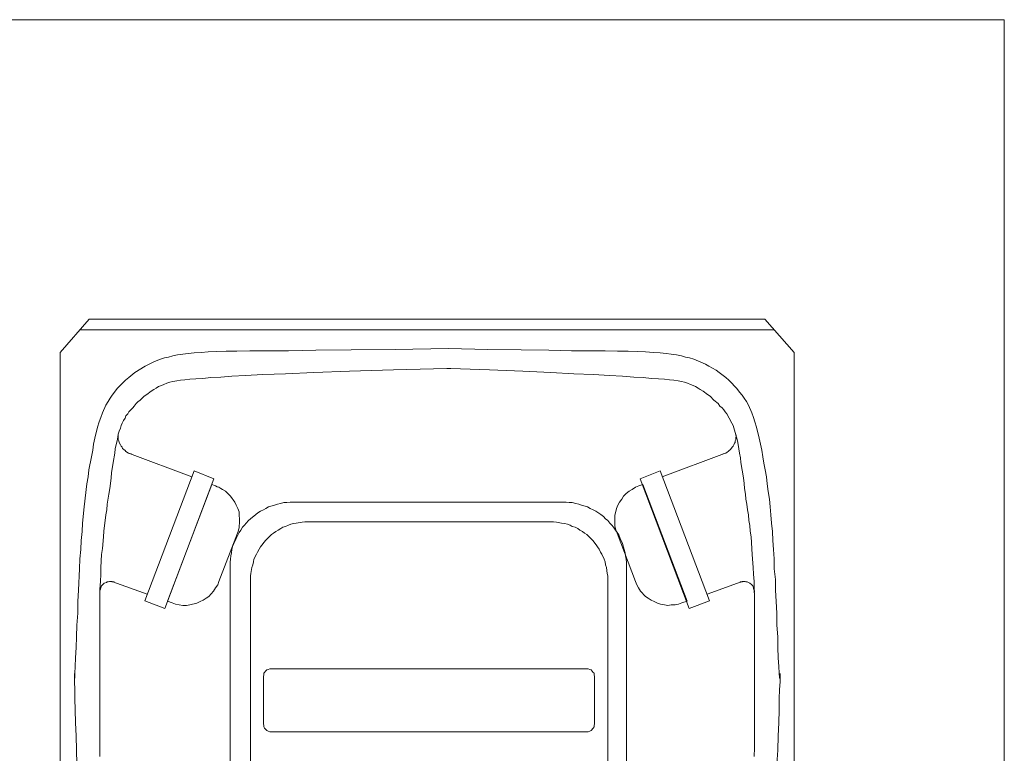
# Model space of a CAD drawing. Header units: inches. Extents: x 1156 to 71303, y -52654 to 51.
# Tile 108 of 151: x 63726 to 63793, y -44261 to -44211. Entities that reach past the tile are written whole.
import ezdxf

# ---------------------------------------------------------------- set-up
doc = ezdxf.new("R2010")
doc.units = ezdxf.units.IN
doc.header["$MEASUREMENT"] = 0
doc.layers.get('0').update_dxf_attribs({"lineweight": 0})
doc.layers.add('A--tabelka rysunku', color=7, linetype='Continuous', lineweight=0)
doc.layers.add('p--kosz śmietnik', color=252, linetype='Continuous', lineweight=0)

# ---------------------------------------------------------------- blocks, each defined once
blk = doc.blocks.new('kosz120L-rzut')
at = {"linetype": 'Continuous'}
for points in [[(-23.616, 2.275), (-23.616, 37.426)], [(26.482, 2.275), (26.482, 37.426)], [(-12.172, 16.836), (-12.172, 35.196)], [(14.879, 35.196), (14.879, 16.836)], [(-10.898, 17.723), (-10.898, 34.263)], [(13.491, 34.263), (13.491, 17.723)], [(-22.501, 29.417), (-22.455, 30.373)], [(25.39, 28.439), (25.345, 30.373)], [(-20.908, 29.258), (-20.886, 29.85)], [(23.775, 18.428), (23.775, 29.85)], [(-22.546, 28.439), (-22.501, 29.417)], [(-20.908, 18.952), (-20.908, 29.258)], [(-22.569, 27.552), (-22.546, 28.439)], [(25.436, 27.552), (25.39, 28.439)], [(-9.988, 27.643), (-9.965, 27.711)], [(-9.988, 24.389), (-9.988, 27.643)], [(-9.965, 27.825), (-9.897, 27.916)], [(-9.965, 27.711), (-9.965, 27.825)], [(-9.897, 27.916), (-9.76, 28.075)], [(-9.76, 28.075), (-9.669, 28.121)], [(-9.669, 28.121), (-9.556, 28.166)], [(-9.556, 28.166), (-9.442, 28.166)], [(-9.442, 28.166), (12.172, 28.166)], [(12.172, 28.166), (12.286, 28.121)], [(12.286, 28.121), (12.377, 28.075)], [(12.377, 28.075), (12.536, 27.916)], [(12.536, 27.916), (12.581, 27.825)], [(12.581, 27.825), (12.581, 27.711)], [(12.581, 27.711), (12.604, 27.643)], [(12.604, 27.643), (12.604, 24.389)], [(-22.592, 26.664), (-22.569, 27.552)], [(25.459, 26.664), (25.436, 27.552)], [(-22.592, 25.914), (-22.592, 26.664)], [(25.481, 25.914), (25.459, 26.664)], [(-22.615, 25.277), (-22.592, 25.914)], [(25.481, 25.277), (25.481, 25.914)], [(-22.66, 24.753), (-22.615, 25.277)], [(25.504, 24.753), (25.481, 25.277)], [(-22.66, 24.185), (-22.66, 24.753)], [(-22.615, 24.458), (-22.66, 24.594)], [(-22.66, 24.594), (-22.66, 24.185)], [(-22.592, 24.162), (-22.615, 24.458)], [(-9.965, 24.276), (-9.988, 24.389)], [(-9.965, 24.162), (-9.965, 24.276)], [(12.604, 24.389), (12.581, 24.276)], [(12.581, 24.276), (12.581, 24.162)], [(25.481, 24.458), (25.504, 24.594)], [(25.481, 24.162), (25.481, 24.458)], [(25.504, 24.185), (25.504, 24.753)], [(25.504, 24.594), (25.504, 24.185)], [(-22.569, 23.707), (-22.592, 24.162)], [(-22.546, 23.115), (-22.569, 23.707)], [(-9.897, 24.116), (-9.965, 24.162)], [(-9.829, 24.025), (-9.897, 24.116)], [(-9.76, 23.934), (-9.829, 24.025)], [(-9.669, 23.912), (-9.76, 23.934)], [(-9.556, 23.866), (-9.669, 23.912)], [(12.172, 23.866), (-9.556, 23.866)], [(12.286, 23.912), (12.172, 23.866)], [(12.377, 23.934), (12.286, 23.912)], [(12.468, 24.025), (12.377, 23.934)], [(12.536, 24.116), (12.468, 24.025)], [(12.581, 24.162), (12.536, 24.116)], [(25.436, 23.115), (25.459, 23.707)], [(25.459, 23.707), (25.481, 24.162)], [(-22.501, 22.41), (-22.546, 23.115)], [(25.39, 22.41), (25.436, 23.115)], [(-22.501, 21.682), (-22.501, 22.41)], [(25.368, 21.682), (25.39, 22.41)], [(-22.455, 20.886), (-22.501, 21.682)], [(25.345, 20.886), (25.368, 21.682)], [(-22.455, 20.067), (-22.455, 20.886)], [(25.277, 20.067), (25.345, 20.886)], [(-22.387, 19.27), (-22.455, 20.067)], [(-16.449, 19.748), (-17.837, 19.225)], [(-13.105, 10.898), (-16.449, 19.748)], [(-15.721, 19.452), (-15.494, 19.498)], [(-15.494, 19.498), (-15.221, 19.498)], [(-15.221, 19.498), (-14.993, 19.543)], [(-14.993, 19.543), (-14.766, 19.498)], [(-14.766, 19.498), (-14.493, 19.452)], [(15.994, 10.898), (19.339, 19.748)], [(17.632, 19.498), (17.154, 19.384)], [(17.86, 19.543), (17.632, 19.498)], [(18.11, 19.543), (17.86, 19.543)], [(18.36, 19.498), (18.11, 19.543)], [(18.611, 19.452), (18.36, 19.498)], [(19.339, 19.748), (20.704, 19.225)], [(25.277, 19.27), (25.277, 20.067)], [(-22.364, 18.497), (-22.387, 19.27)], [(-20.886, 18.428), (-20.908, 18.952)], [(-17.837, 19.225), (-14.47, 10.352)], [(-16.313, 19.248), (-15.949, 19.361)], [(-13.287, 11.285), (-16.313, 19.248)], [(-15.949, 19.361), (-15.721, 19.452)], [(-15.949, 19.361), (-15.949, 19.361)], [(-14.493, 19.452), (-14.288, 19.384)], [(-14.288, 19.384), (-14.06, 19.27)], [(-14.06, 19.27), (-13.855, 19.179)], [(-13.855, 19.179), (-13.651, 19.043)], [(-13.651, 19.043), (-13.469, 18.929)], [(-13.469, 18.929), (-13.127, 18.565)], [(16.131, 11.285), (19.157, 19.248)], [(16.335, 18.929), (16.176, 18.747)], [(16.517, 19.043), (16.335, 18.929)], [(16.722, 19.179), (16.517, 19.043)], [(16.927, 19.27), (16.722, 19.179)], [(17.154, 19.384), (16.927, 19.27)], [(20.704, 19.225), (17.336, 10.352)], [(18.838, 19.361), (18.611, 19.452)], [(19.157, 19.248), (18.838, 19.361)], [(18.838, 19.361), (18.838, 19.361)], [(25.231, 18.497), (25.277, 19.27)], [(-22.342, 17.769), (-22.364, 18.497)], [(-20.908, 18.656), (-20.908, 18.542)], [(-20.908, 18.656), (-20.908, 18.542)], [(-20.908, 18.542), (-20.886, 18.451)], [(-20.908, 18.542), (-20.886, 18.451)], [(-20.886, 18.451), (-20.84, 18.406)], [(-20.886, 18.451), (-20.84, 18.406)], [(-20.886, 17.905), (-20.886, 18.428)], [(-20.84, 18.406), (-20.84, 18.337)], [(-20.84, 18.406), (-20.84, 18.337)], [(-20.84, 18.337), (-20.795, 18.201)], [(-20.84, 18.337), (-20.795, 18.201)], [(-20.795, 18.201), (-20.704, 18.11)], [(-20.795, 18.201), (-20.704, 18.11)], [(-17.678, 18.77), (-19.998, 17.928)], [(-13.127, 18.565), (-12.991, 18.337)], [(-12.991, 18.337), (-12.877, 18.133)], [(15.88, 18.337), (15.721, 18.133)], [(16.017, 18.565), (15.88, 18.337)], [(16.176, 18.747), (16.017, 18.565)], [(20.544, 18.77), (22.888, 17.928)], [(23.479, 18.019), (23.661, 18.201)], [(23.479, 18.019), (23.661, 18.201)], [(23.661, 18.201), (23.707, 18.337)], [(23.661, 18.201), (23.707, 18.337)], [(23.707, 18.337), (23.73, 18.406)], [(23.707, 18.337), (23.73, 18.406)], [(23.73, 18.451), (23.775, 18.542)], [(23.73, 18.451), (23.775, 18.542)], [(23.73, 18.406), (23.73, 18.451)], [(23.73, 18.406), (23.73, 18.451)], [(23.73, 17.905), (23.775, 18.428)], [(23.775, 18.542), (23.775, 18.656)], [(23.775, 18.542), (23.775, 18.656)], [(25.163, 17.041), (25.231, 18.497)], [(-22.273, 17.041), (-22.342, 17.769)], [(-20.84, 17.405), (-20.886, 17.905)], [(-20.704, 18.11), (-20.59, 18.019)], [(-20.704, 18.11), (-20.59, 18.019)], [(-20.59, 18.019), (-20.408, 17.928)], [(-20.59, 18.019), (-20.408, 17.928)], [(-20.408, 17.928), (-20.317, 17.928)], [(-20.408, 17.928), (-20.317, 17.928)], [(-20.317, 17.928), (-20.271, 17.905)], [(-20.317, 17.928), (-20.271, 17.905)], [(-20.271, 17.905), (-20.089, 17.905)], [(-20.271, 17.905), (-20.089, 17.905)], [(-20.089, 17.905), (-20.067, 17.928)], [(-20.089, 17.905), (-20.067, 17.928)], [(-20.067, 17.928), (-19.953, 17.928)], [(-20.067, 17.928), (-19.953, 17.928)], [(-19.953, 17.928), (-19.907, 17.973)], [(-19.953, 17.928), (-19.907, 17.973)], [(-12.877, 18.133), (-12.786, 17.905)], [(-12.786, 17.905), (-12.786, 17.905)], [(-12.786, 17.905), (-11.535, 14.606)], [(-10.898, 17.723), (-10.898, 17.518)], [(-10.898, 17.723), (-10.898, 17.518)], [(-10.898, 17.518), (-10.852, 17.359)], [(-10.898, 17.518), (-10.852, 17.359)], [(13.469, 17.359), (13.491, 17.518)], [(13.469, 17.359), (13.491, 17.518)], [(13.491, 17.518), (13.491, 17.723)], [(13.491, 17.518), (13.491, 17.723)], [(15.653, 17.905), (14.379, 14.606)], [(15.653, 17.905), (15.63, 17.905)], [(15.721, 18.133), (15.653, 17.905)], [(22.774, 17.973), (22.797, 17.928)], [(22.774, 17.973), (22.797, 17.928)], [(22.797, 17.928), (22.933, 17.928)], [(22.797, 17.928), (22.933, 17.928)], [(22.933, 17.928), (22.956, 17.905)], [(22.933, 17.928), (22.956, 17.905)], [(22.956, 17.905), (23.115, 17.905)], [(22.956, 17.905), (23.115, 17.905)], [(23.115, 17.905), (23.206, 17.928)], [(23.115, 17.905), (23.206, 17.928)], [(23.206, 17.928), (23.275, 17.928)], [(23.206, 17.928), (23.275, 17.928)], [(23.275, 17.928), (23.32, 17.973)], [(23.275, 17.928), (23.32, 17.973)], [(23.32, 17.973), (23.479, 18.019)], [(23.32, 17.973), (23.479, 18.019)], [(23.707, 17.405), (23.73, 17.905)], [(-22.251, 16.358), (-22.273, 17.041)], [(-20.817, 16.95), (-20.84, 17.405)], [(-20.749, 16.062), (-20.817, 16.95)], [(-12.172, 16.836), (-12.172, 16.586)], [(-12.172, 16.836), (-12.172, 16.586)], [(-10.852, 17.359), (-10.807, 16.95)], [(-10.852, 17.359), (-10.807, 16.95)], [(-10.807, 16.95), (-10.739, 16.768)], [(-10.807, 16.95), (-10.739, 16.768)], [(13.332, 16.768), (13.4, 16.95)], [(13.332, 16.768), (13.4, 16.95)], [(13.4, 16.95), (13.469, 17.359)], [(13.4, 16.95), (13.469, 17.359)], [(14.879, 16.586), (14.879, 16.836)], [(14.879, 16.586), (14.879, 16.836)], [(23.661, 16.062), (23.707, 16.95)], [(23.707, 16.95), (23.707, 17.405)], [(25.14, 16.358), (25.163, 17.041)], [(-22.205, 15.721), (-22.251, 16.358)], [(-12.172, 16.586), (-12.149, 16.381)], [(-12.172, 16.586), (-12.149, 16.381)], [(-12.149, 16.381), (-12.104, 16.153)], [(-12.149, 16.381), (-12.104, 16.153)], [(-12.104, 16.153), (-12.081, 15.949)], [(-12.104, 16.153), (-12.081, 15.949)], [(-10.739, 16.768), (-10.716, 16.563)], [(-10.739, 16.768), (-10.716, 16.563)], [(-10.716, 16.563), (-10.648, 16.381)], [(-10.716, 16.563), (-10.648, 16.381)], [(-10.648, 16.381), (-10.488, 16.04)], [(-10.648, 16.381), (-10.488, 16.04)], [(13.082, 16.04), (13.264, 16.381)], [(13.082, 16.04), (13.264, 16.381)], [(13.264, 16.381), (13.287, 16.563)], [(13.264, 16.381), (13.287, 16.563)], [(13.287, 16.563), (13.332, 16.768)], [(13.287, 16.563), (13.332, 16.768)], [(14.788, 15.949), (14.834, 16.153)], [(14.788, 15.949), (14.834, 16.153)], [(14.834, 16.153), (14.857, 16.381)], [(14.834, 16.153), (14.857, 16.381)], [(14.857, 16.381), (14.879, 16.586)], [(14.857, 16.381), (14.879, 16.586)], [(25.072, 15.721), (25.14, 16.358)], [(-22.182, 15.107), (-22.205, 15.721)], [(-20.681, 14.857), (-20.749, 16.062)], [(-12.081, 15.949), (-12.013, 15.721)], [(-12.081, 15.949), (-12.013, 15.721)], [(-12.013, 15.721), (-11.899, 15.312)], [(-12.013, 15.721), (-11.899, 15.312)], [(-10.488, 16.04), (-10.397, 15.903)], [(-10.488, 16.04), (-10.397, 15.903)], [(-10.397, 15.903), (-10.306, 15.698)], [(-10.397, 15.903), (-10.306, 15.698)], [(-10.306, 15.698), (-10.193, 15.539)], [(-10.306, 15.698), (-10.193, 15.539)], [(-10.193, 15.539), (-10.102, 15.403)], [(-10.193, 15.539), (-10.102, 15.403)], [(12.468, 15.107), (12.809, 15.539)], [(12.468, 15.107), (12.809, 15.539)], [(12.809, 15.539), (12.9, 15.698)], [(12.809, 15.539), (12.9, 15.698)], [(12.9, 15.698), (13.014, 15.903)], [(12.9, 15.698), (13.014, 15.903)], [(13.014, 15.903), (13.082, 16.04)], [(13.014, 15.903), (13.082, 16.04)], [(14.629, 15.312), (14.72, 15.516)], [(14.629, 15.312), (14.72, 15.516)], [(14.72, 15.516), (14.766, 15.721)], [(14.72, 15.516), (14.766, 15.721)], [(14.766, 15.721), (14.788, 15.949)], [(14.766, 15.721), (14.788, 15.949)], [(23.525, 14.857), (23.593, 15.653)], [(23.593, 15.653), (23.661, 16.062)], [(25.049, 15.107), (25.072, 15.721)], [(-22.137, 14.493), (-22.182, 15.107)], [(-20.613, 14.47), (-20.681, 14.857)], [(-11.899, 15.312), (-11.74, 14.97)], [(-11.899, 15.312), (-11.74, 14.97)], [(-11.74, 14.97), (-11.649, 14.72)], [(-11.74, 14.97), (-11.649, 14.72)], [(-10.102, 15.403), (-9.874, 15.107)], [(-10.102, 15.403), (-9.874, 15.107)], [(-9.874, 15.107), (-9.465, 14.697)], [(-9.874, 15.107), (-9.465, 14.697)], [(12.058, 14.697), (12.468, 15.107)], [(12.058, 14.697), (12.468, 15.107)], [(14.265, 14.561), (14.47, 14.97)], [(14.265, 14.561), (14.47, 14.97)], [(14.47, 14.97), (14.538, 15.13)], [(14.47, 14.97), (14.538, 15.13)], [(14.538, 15.13), (14.629, 15.312)], [(14.538, 15.13), (14.629, 15.312)], [(23.502, 14.47), (23.525, 14.857)], [(24.981, 14.493), (25.049, 15.107)], [(-22.069, 13.924), (-22.137, 14.493)], [(-20.59, 14.083), (-20.613, 14.47)], [(-11.649, 14.72), (-11.535, 14.561)], [(-11.649, 14.72), (-11.535, 14.561)], [(-11.535, 14.606), (-11.535, 14.606)], [(-11.535, 14.606), (-11.444, 14.379)], [(-11.535, 14.561), (-11.421, 14.402)], [(-11.535, 14.561), (-11.421, 14.402)], [(-11.444, 14.379), (-11.376, 14.129)], [(-11.421, 14.402), (-11.285, 14.197)], [(-11.421, 14.402), (-11.285, 14.197)], [(-11.376, 14.129), (-11.376, 13.4)], [(-11.285, 14.197), (-11.171, 14.06)], [(-11.285, 14.197), (-11.171, 14.06)], [(-9.465, 14.697), (-9.305, 14.606)], [(-9.465, 14.697), (-9.305, 14.606)], [(-9.305, 14.606), (-9.169, 14.493)], [(-9.305, 14.606), (-9.169, 14.493)], [(-9.169, 14.493), (-8.987, 14.402)], [(-9.169, 14.493), (-8.987, 14.402)], [(-8.987, 14.402), (-8.85, 14.288)], [(-8.987, 14.402), (-8.85, 14.288)], [(-8.85, 14.288), (-8.668, 14.197)], [(-8.85, 14.288), (-8.668, 14.197)], [(-8.668, 14.197), (-8.463, 14.151)], [(-8.668, 14.197), (-8.463, 14.151)], [(-8.463, 14.151), (-8.327, 14.06)], [(-8.463, 14.151), (-8.327, 14.06)], [(10.898, 14.06), (11.103, 14.151)], [(10.898, 14.06), (11.103, 14.151)], [(11.103, 14.151), (11.285, 14.197)], [(11.103, 14.151), (11.285, 14.197)], [(11.285, 14.197), (11.421, 14.288)], [(11.285, 14.197), (11.421, 14.288)], [(11.421, 14.288), (11.603, 14.402)], [(11.421, 14.288), (11.603, 14.402)], [(11.603, 14.402), (11.762, 14.493)], [(11.603, 14.402), (11.762, 14.493)], [(11.762, 14.493), (11.922, 14.606)], [(11.762, 14.493), (11.922, 14.606)], [(11.922, 14.606), (12.058, 14.697)], [(11.922, 14.606), (12.058, 14.697)], [(13.901, 14.06), (14.038, 14.197)], [(13.901, 14.06), (14.038, 14.197)], [(14.038, 14.197), (14.151, 14.402)], [(14.038, 14.197), (14.151, 14.402)], [(14.151, 14.402), (14.265, 14.561)], [(14.151, 14.402), (14.265, 14.561)], [(14.265, 14.151), (14.242, 13.878)], [(14.311, 14.379), (14.265, 14.242)], [(14.265, 14.242), (14.265, 14.151)], [(14.333, 14.493), (14.311, 14.379)], [(14.379, 14.606), (14.333, 14.493)], [(14.379, 14.606), (14.379, 14.606)], [(23.457, 14.083), (23.502, 14.47)], [(24.958, 13.924), (24.981, 14.493)], [(-22.023, 13.355), (-22.069, 13.924)], [(-20.522, 13.742), (-20.59, 14.083)], [(-20.499, 13.355), (-20.522, 13.742)], [(-11.171, 14.06), (-11.034, 13.924)], [(-11.171, 14.06), (-11.034, 13.924)], [(-11.034, 13.924), (-10.898, 13.742)], [(-11.034, 13.924), (-10.898, 13.742)], [(-10.898, 13.742), (-10.739, 13.628)], [(-10.898, 13.742), (-10.739, 13.628)], [(-10.739, 13.628), (-10.602, 13.469)], [(-10.739, 13.628), (-10.602, 13.469)], [(-10.602, 13.469), (-10.42, 13.332)], [(-10.602, 13.469), (-10.42, 13.332)], [(-8.327, 14.06), (-8.145, 13.992)], [(-8.327, 14.06), (-8.145, 13.992)], [(-8.145, 13.992), (-7.94, 13.947)], [(-8.145, 13.992), (-7.94, 13.947)], [(-7.94, 13.947), (-7.735, 13.924)], [(-7.94, 13.947), (-7.735, 13.924)], [(-7.735, 13.924), (-7.394, 13.855)], [(-7.735, 13.924), (-7.394, 13.855)], [(-7.394, 13.855), (-7.189, 13.833)], [(-7.394, 13.855), (-7.189, 13.833)], [(-7.189, 13.833), (-6.985, 13.833)], [(-7.189, 13.833), (-6.985, 13.833)], [(9.578, 13.833), (-6.985, 13.833)], [(9.578, 13.833), (9.783, 13.833)], [(9.578, 13.833), (9.783, 13.833)], [(9.783, 13.833), (9.965, 13.855)], [(9.783, 13.833), (9.965, 13.855)], [(9.965, 13.855), (10.375, 13.924)], [(9.965, 13.855), (10.375, 13.924)], [(10.375, 13.924), (10.557, 13.947)], [(10.375, 13.924), (10.557, 13.947)], [(10.557, 13.947), (10.739, 13.992)], [(10.557, 13.947), (10.739, 13.992)], [(10.739, 13.992), (10.898, 14.06)], [(10.739, 13.992), (10.898, 14.06)], [(13.127, 13.332), (13.491, 13.628)], [(13.127, 13.332), (13.491, 13.628)], [(13.491, 13.628), (13.628, 13.742)], [(13.491, 13.628), (13.628, 13.742)], [(13.628, 13.742), (13.787, 13.924)], [(13.628, 13.742), (13.787, 13.924)], [(13.787, 13.924), (13.901, 14.06)], [(13.787, 13.924), (13.901, 14.06)], [(14.242, 13.878), (14.242, 13.628)], [(14.242, 13.628), (14.265, 13.4)], [(23.366, 13.355), (23.411, 13.742)], [(23.411, 13.742), (23.457, 14.083)], [(24.844, 12.809), (24.958, 13.924)], [(-21.978, 12.809), (-22.023, 13.355)], [(-21.932, 12.286), (-21.978, 12.809)], [(-20.431, 13.014), (-20.499, 13.355)], [(-20.385, 12.627), (-20.431, 13.014)], [(-11.489, 12.923), (-11.58, 12.695)], [(-11.376, 13.4), (-11.489, 12.923)], [(-10.42, 13.332), (-10.079, 13.105)], [(-10.42, 13.332), (-10.079, 13.105)], [(-10.079, 13.105), (-9.897, 13.014)], [(-10.079, 13.105), (-9.897, 13.014)], [(-9.897, 13.014), (-9.692, 12.923)], [(-9.897, 13.014), (-9.692, 12.923)], [(-9.692, 12.923), (-9.51, 12.809)], [(-9.692, 12.923), (-9.51, 12.809)], [(-9.51, 12.809), (-9.1, 12.695)], [(-9.51, 12.809), (-9.1, 12.695)], [(11.853, 12.695), (12.263, 12.809)], [(11.853, 12.695), (12.263, 12.809)], [(12.263, 12.809), (12.445, 12.923)], [(12.263, 12.809), (12.445, 12.923)], [(12.445, 12.923), (12.604, 13.014)], [(12.445, 12.923), (12.604, 13.014)], [(12.604, 13.014), (12.809, 13.105)], [(12.604, 13.014), (12.809, 13.105)], [(12.809, 13.105), (12.991, 13.218)], [(12.809, 13.105), (12.991, 13.218)], [(12.991, 13.218), (13.127, 13.332)], [(12.991, 13.218), (13.127, 13.332)], [(14.265, 13.4), (14.265, 13.15)], [(14.265, 13.15), (14.356, 12.923)], [(14.356, 12.923), (14.47, 12.695)], [(23.275, 12.627), (23.297, 13.014)], [(23.297, 13.014), (23.366, 13.355)], [(24.662, 11.239), (24.844, 12.809)], [(-21.841, 11.762), (-21.932, 12.286)], [(-20.317, 12.286), (-20.385, 12.627)], [(-20.294, 11.944), (-20.317, 12.286)], [(-11.853, 12.286), (-11.967, 12.081)], [(-11.694, 12.49), (-11.853, 12.286)], [(-11.58, 12.695), (-11.694, 12.49)], [(-9.1, 12.695), (-8.918, 12.627)], [(-9.1, 12.695), (-8.918, 12.627)], [(-8.918, 12.627), (-8.714, 12.581)], [(-8.918, 12.627), (-8.714, 12.581)], [(-8.714, 12.581), (-8.463, 12.513)], [(-8.714, 12.581), (-8.463, 12.513)], [(-8.463, 12.513), (-8.259, 12.513)], [(-8.463, 12.513), (-8.259, 12.513)], [(-8.259, 12.513), (-8.054, 12.49)], [(-8.259, 12.513), (-8.054, 12.49)], [(-8.054, 12.49), (-7.826, 12.49)], [(-8.054, 12.49), (-7.826, 12.49)], [(10.579, 12.49), (-7.826, 12.49)], [(10.579, 12.49), (10.784, 12.49)], [(10.579, 12.49), (10.784, 12.49)], [(10.784, 12.49), (11.012, 12.513)], [(10.784, 12.49), (11.012, 12.513)], [(11.012, 12.513), (11.216, 12.513)], [(11.012, 12.513), (11.216, 12.513)], [(11.216, 12.513), (11.444, 12.581)], [(11.216, 12.513), (11.444, 12.581)], [(11.444, 12.581), (11.649, 12.627)], [(11.444, 12.581), (11.649, 12.627)], [(11.649, 12.627), (11.853, 12.695)], [(11.649, 12.627), (11.853, 12.695)], [(14.47, 12.695), (14.561, 12.49)], [(14.561, 12.49), (14.857, 12.081)], [(23.161, 11.944), (23.275, 12.627)], [(-21.773, 11.239), (-21.841, 11.762)], [(-20.226, 11.558), (-20.294, 11.944)], [(-20.203, 11.216), (-20.226, 11.558)], [(-12.786, 11.467), (-13.014, 11.376)], [(-12.559, 11.626), (-12.786, 11.467)], [(-12.354, 11.74), (-12.559, 11.626)], [(-12.149, 11.899), (-12.354, 11.74)], [(-11.967, 12.081), (-12.149, 11.899)], [(14.857, 12.081), (15.198, 11.74)], [(15.198, 11.74), (15.403, 11.626)], [(15.403, 11.626), (15.516, 11.558)], [(15.516, 11.558), (15.653, 11.467)], [(15.653, 11.467), (15.767, 11.444)], [(15.767, 11.444), (15.88, 11.376)], [(23.047, 11.216), (23.092, 11.558)], [(23.092, 11.558), (23.161, 11.944)], [(-21.727, 10.761), (-21.773, 11.239)], [(-21.636, 10.284), (-21.727, 10.761)], [(-20.158, 10.83), (-20.203, 11.216)], [(-19.976, 9.783), (-20.158, 10.83)], [(-14.606, 10.761), (-18.861, 9.169)], [(-14.47, 10.352), (-13.105, 10.898)], [(-13.014, 11.376), (-13.287, 11.285)], [(-13.014, 11.376), (-13.014, 11.376)], [(15.88, 11.376), (16.131, 11.285)], [(15.88, 11.376), (15.88, 11.376)], [(17.336, 10.352), (15.994, 10.898)], [(17.496, 10.761), (21.75, 9.169)], [(22.979, 10.488), (23.001, 10.83)], [(23.001, 10.83), (23.047, 11.216)], [(24.526, 10.284), (24.571, 10.761)], [(24.571, 10.761), (24.662, 11.239)], [(-21.545, 9.829), (-21.636, 10.284)], [(22.865, 9.783), (22.979, 10.488)], [(24.344, 9.396), (24.526, 10.284)], [(-21.477, 9.396), (-21.545, 9.829)], [(-19.953, 9.465), (-19.976, 9.783)], [(-19.885, 9.146), (-19.953, 9.465)], [(22.751, 9.146), (22.865, 9.783)], [(-21.409, 8.941), (-21.477, 9.396)], [(-21.227, 8.122), (-21.409, 8.941)], [(-19.839, 8.85), (-19.885, 9.146)], [(-19.794, 8.554), (-19.839, 8.85)], [(-19.27, 8.896), (-19.384, 8.736)], [(-19.27, 8.896), (-19.384, 8.736)], [(-19.179, 8.964), (-19.27, 8.896)], [(-19.179, 8.964), (-19.27, 8.896)], [(-19.111, 9.032), (-19.179, 8.964)], [(-19.111, 9.032), (-19.179, 8.964)], [(-19.043, 9.078), (-19.111, 9.032)], [(-19.043, 9.078), (-19.111, 9.032)], [(-18.952, 9.146), (-19.043, 9.078)], [(-18.952, 9.146), (-19.043, 9.078)], [(-18.861, 9.169), (-18.952, 9.146)], [(-18.861, 9.169), (-18.952, 9.146)], [(-18.747, 9.191), (-18.861, 9.169)], [(-18.747, 9.191), (-18.861, 9.169)], [(21.727, 9.169), (21.614, 9.191)], [(21.727, 9.169), (21.614, 9.191)], [(21.818, 9.146), (21.727, 9.169)], [(21.818, 9.146), (21.727, 9.169)], [(22, 9.032), (21.818, 9.146)], [(22, 9.032), (21.818, 9.146)], [(22.046, 8.964), (22, 9.032)], [(22.046, 8.964), (22, 9.032)], [(22.137, 8.896), (22.046, 8.964)], [(22.137, 8.896), (22.046, 8.964)], [(22.228, 8.827), (22.137, 8.896)], [(22.228, 8.827), (22.137, 8.896)], [(22.251, 8.736), (22.228, 8.827)], [(22.251, 8.736), (22.228, 8.827)], [(22.66, 8.554), (22.728, 8.85)], [(22.728, 8.85), (22.751, 9.146)], [(24.207, 8.532), (24.253, 8.941)], [(24.253, 8.941), (24.344, 9.396)], [(-21.045, 7.371), (-21.227, 8.122)], [(-19.748, 8.304), (-19.794, 8.554)], [(-19.68, 8.054), (-19.748, 8.304)], [(-19.634, 8.099), (-19.657, 7.986)], [(-19.634, 8.099), (-19.657, 7.986)], [(-19.589, 8.304), (-19.634, 8.213)], [(-19.589, 8.304), (-19.634, 8.213)], [(-19.634, 8.213), (-19.634, 8.099)], [(-19.634, 8.213), (-19.634, 8.099)], [(-19.543, 8.463), (-19.589, 8.418)], [(-19.543, 8.463), (-19.589, 8.418)], [(-19.589, 8.418), (-19.589, 8.304)], [(-19.589, 8.418), (-19.589, 8.304)], [(-19.498, 8.577), (-19.543, 8.463)], [(-19.498, 8.577), (-19.543, 8.463)], [(-19.452, 8.668), (-19.498, 8.577)], [(-19.452, 8.668), (-19.498, 8.577)], [(-19.384, 8.736), (-19.452, 8.668)], [(-19.384, 8.736), (-19.452, 8.668)], [(22.319, 8.668), (22.251, 8.736)], [(22.319, 8.668), (22.251, 8.736)], [(22.364, 8.577), (22.319, 8.668)], [(22.364, 8.577), (22.319, 8.668)], [(22.455, 8.418), (22.364, 8.577)], [(22.455, 8.418), (22.364, 8.577)], [(22.478, 8.304), (22.455, 8.418)], [(22.478, 8.304), (22.455, 8.418)], [(22.524, 8.213), (22.478, 8.304)], [(22.524, 8.213), (22.478, 8.304)], [(22.524, 7.849), (22.524, 8.213)], [(22.524, 7.849), (22.524, 8.213)], [(22.546, 8.054), (22.592, 8.304)], [(22.592, 8.304), (22.66, 8.554)], [(23.934, 7.371), (24.116, 8.122)], [(24.116, 8.122), (24.207, 8.532)], [(-19.452, 7.258), (-19.68, 8.054)], [(-19.657, 7.986), (-19.657, 7.94)], [(-19.657, 7.986), (-19.657, 7.94)], [(-19.657, 7.94), (-19.634, 7.917)], [(-19.657, 7.94), (-19.634, 7.917)], [(-19.634, 7.917), (-19.634, 7.849)], [(-19.634, 7.917), (-19.634, 7.849)], [(22.319, 7.258), (22.364, 7.44)], [(22.364, 7.44), (22.455, 7.644)], [(22.455, 7.644), (22.524, 7.849)], [(22.524, 7.849), (22.546, 8.054)], [(-20.931, 7.007), (-21.045, 7.371)], [(-20.84, 6.712), (-20.931, 7.007)], [(-19.361, 7.098), (-19.452, 7.258)], [(-19.179, 6.757), (-19.361, 7.098)], [(-19.02, 6.461), (-19.179, 6.757)], [(22, 6.598), (22.046, 6.757)], [(22.046, 6.757), (22.16, 6.916)], [(22.16, 6.916), (22.251, 7.098)], [(22.251, 7.098), (22.319, 7.258)], [(23.707, 6.712), (23.821, 7.007)], [(23.821, 7.007), (23.934, 7.371)], [(-20.726, 6.393), (-20.84, 6.712)], [(-20.499, 5.87), (-20.726, 6.393)], [(-18.906, 6.325), (-19.02, 6.461)], [(-18.815, 6.188), (-18.906, 6.325)], [(-18.702, 6.052), (-18.815, 6.188)], [(-18.542, 5.938), (-18.702, 6.052)], [(21.432, 5.938), (21.523, 6.052)], [(21.523, 6.052), (21.796, 6.325)], [(21.796, 6.325), (21.864, 6.461)], [(21.864, 6.461), (22, 6.598)], [(23.366, 5.87), (23.593, 6.393)], [(23.593, 6.393), (23.707, 6.712)], [(-20.362, 5.62), (-20.499, 5.87)], [(-20.203, 5.392), (-20.362, 5.62)], [(-20.067, 5.187), (-20.203, 5.392)], [(-18.428, 5.756), (-18.542, 5.938)], [(-18.133, 5.529), (-18.428, 5.756)], [(-17.882, 5.256), (-18.133, 5.529)], [(20.749, 5.256), (20.886, 5.392)], [(20.886, 5.392), (21.022, 5.529)], [(21.022, 5.529), (21.181, 5.642)], [(21.181, 5.642), (21.295, 5.756)], [(21.295, 5.756), (21.432, 5.938)], [(22.933, 5.187), (23.07, 5.392)], [(23.07, 5.392), (23.206, 5.62)], [(23.206, 5.62), (23.366, 5.87)], [(-19.885, 4.983), (-20.067, 5.187)], [(-19.703, 4.732), (-19.885, 4.983)], [(-19.543, 4.573), (-19.703, 4.732)], [(-17.7, 5.142), (-17.882, 5.256)], [(-17.405, 4.914), (-17.7, 5.142)], [(-17.2, 4.801), (-17.405, 4.914)], [(-17.063, 4.71), (-17.2, 4.801)], [(-16.881, 4.596), (-17.063, 4.71)], [(19.771, 4.596), (19.93, 4.71)], [(19.93, 4.71), (20.089, 4.801)], [(20.089, 4.801), (20.271, 4.914)], [(20.271, 4.914), (20.567, 5.142)], [(20.567, 5.142), (20.749, 5.256)], [(22.023, 4.163), (22.592, 4.732)], [(22.592, 4.732), (22.774, 4.983)], [(22.774, 4.983), (22.933, 5.187)], [(-19.361, 4.368), (-19.543, 4.573)], [(-19.157, 4.163), (-19.361, 4.368)], [(-18.952, 3.981), (-19.157, 4.163)], [(-16.722, 4.527), (-16.881, 4.596)], [(-16.54, 4.459), (-16.722, 4.527)], [(-16.335, 4.368), (-16.54, 4.459)], [(-16.131, 4.3), (-16.335, 4.368)], [(-15.926, 4.254), (-16.131, 4.3)], [(-15.698, 4.209), (-15.926, 4.254)], [(-15.403, 4.163), (-15.698, 4.209)], [(-15.107, 4.141), (-15.403, 4.163)], [(-14.766, 4.095), (-15.107, 4.141)], [(-14.356, 4.072), (-14.766, 4.095)], [(-13.878, 4.05), (-14.356, 4.072)], [(-13.309, 3.981), (-13.878, 4.05)], [(16.199, 3.981), (16.745, 4.05)], [(16.745, 4.05), (17.223, 4.072)], [(17.223, 4.072), (17.632, 4.095)], [(17.632, 4.095), (17.973, 4.141)], [(17.973, 4.141), (18.269, 4.163)], [(18.269, 4.163), (18.519, 4.209)], [(18.519, 4.209), (18.793, 4.254)], [(18.793, 4.254), (18.997, 4.3)], [(18.997, 4.3), (19.202, 4.368)], [(19.202, 4.368), (19.407, 4.459)], [(19.407, 4.459), (19.566, 4.527)], [(19.566, 4.527), (19.771, 4.596)], [(21.796, 3.981), (22.023, 4.163)], [(-18.497, 3.64), (-18.952, 3.981)], [(-18.292, 3.481), (-18.497, 3.64)], [(-18.042, 3.344), (-18.292, 3.481)], [(-12.672, 3.959), (-13.309, 3.981)], [(-11.899, 3.89), (-12.672, 3.959)], [(-11.012, 3.845), (-11.899, 3.89)], [(-9.92, 3.777), (-11.012, 3.845)], [(-8.577, 3.731), (-9.92, 3.777)], [(-7.007, 3.64), (-8.577, 3.731)], [(-5.096, 3.549), (-7.007, 3.64)], [(-2.821, 3.458), (-5.096, 3.549)], [(-0.182, 3.367), (-2.821, 3.458)], [(-0.182, 3.367), (0.091, 3.367)], [(0.091, 3.367), (3.731, 3.458)], [(3.731, 3.458), (6.734, 3.549)], [(6.734, 3.549), (9.169, 3.64)], [(9.169, 3.64), (11.103, 3.731)], [(11.103, 3.731), (12.65, 3.777)], [(12.65, 3.777), (13.833, 3.845)], [(13.833, 3.845), (14.766, 3.89)], [(14.766, 3.89), (15.516, 3.959)], [(15.516, 3.959), (16.199, 3.981)], [(20.681, 3.208), (21.386, 3.64)], [(21.386, 3.64), (21.796, 3.981)], [(-17.791, 3.208), (-18.042, 3.344)], [(-17.564, 3.071), (-17.791, 3.208)], [(-16.768, 2.73), (-17.564, 3.071)], [(-16.472, 2.639), (-16.768, 2.73)], [(19.361, 2.639), (19.634, 2.73)], [(19.634, 2.73), (19.93, 2.844)], [(19.93, 2.844), (20.18, 2.958)], [(20.18, 2.958), (20.408, 3.071)], [(20.408, 3.071), (20.681, 3.208)], [(-21.614, 0), (-23.616, 2.275)], [(-16.199, 2.594), (-16.472, 2.639)], [(-15.926, 2.503), (-16.199, 2.594)], [(-15.585, 2.434), (-15.926, 2.503)], [(-15.221, 2.389), (-15.585, 2.434)], [(-14.879, 2.343), (-15.221, 2.389)], [(-14.47, 2.298), (-14.879, 2.343)], [(-14.015, 2.275), (-14.47, 2.298)], [(-13.469, 2.23), (-14.015, 2.275)], [(-12.923, 2.207), (-13.469, 2.23)], [(-12.286, 2.184), (-12.923, 2.207)], [(-11.558, 2.184), (-12.286, 2.184)], [(-10.716, 2.161), (-11.558, 2.184)], [(-9.692, 2.161), (-10.716, 2.161)], [(-8.418, 2.161), (-9.692, 2.161)], [(-6.871, 2.116), (-8.418, 2.161)], [(-4.983, 2.093), (-6.871, 2.116)], [(-2.707, 2.07), (-4.983, 2.093)], [(-0.023, 2.002), (-2.707, 2.07)], [(-0.023, 2.002), (3.617, 2.07)], [(3.617, 2.07), (6.621, 2.093)], [(6.621, 2.093), (9.032, 2.116)], [(9.032, 2.116), (10.898, 2.161)], [(10.898, 2.161), (13.537, 2.161)], [(13.537, 2.161), (14.424, 2.184)], [(14.424, 2.184), (15.152, 2.184)], [(15.152, 2.184), (15.789, 2.207)], [(15.789, 2.207), (16.381, 2.23)], [(16.381, 2.23), (16.859, 2.275)], [(16.859, 2.275), (17.336, 2.298)], [(17.336, 2.298), (17.746, 2.343)], [(17.746, 2.343), (18.11, 2.389)], [(18.11, 2.389), (18.474, 2.434)], [(18.474, 2.434), (18.793, 2.503)], [(18.793, 2.503), (19.088, 2.594)], [(19.088, 2.594), (19.361, 2.639)], [(24.503, 0), (26.482, 2.275)], [(-0.023, 0.728), (-22.251, 0.728)], [(0, 0.728), (25.14, 0.728)], [(-0.023, 0), (-21.614, 0)], [(0, 0), (24.503, 0)]]:
    blk.add_lwpolyline(points, dxfattribs=at)

msp = doc.modelspace()

# ---------------------------------------------------------------- linework, layer by layer
at = {"layer": 'A--tabelka rysunku', "linetype": 'Continuous'}
msp.add_lwpolyline([(63593.185, -44310.585), (63793.185, -44310.585), (63793.185, -44210.585), (63593.185, -44210.585)], close=True, dxfattribs=at)

# ---------------------------------------------------------------- block references
at = {"layer": 'p--kosz śmietnik', "rotation": 180}
msp.add_blockref('kosz120L-rzut', (63755.214, -44231.024), dxfattribs=at)

doc.saveas('drawing.dxf')
